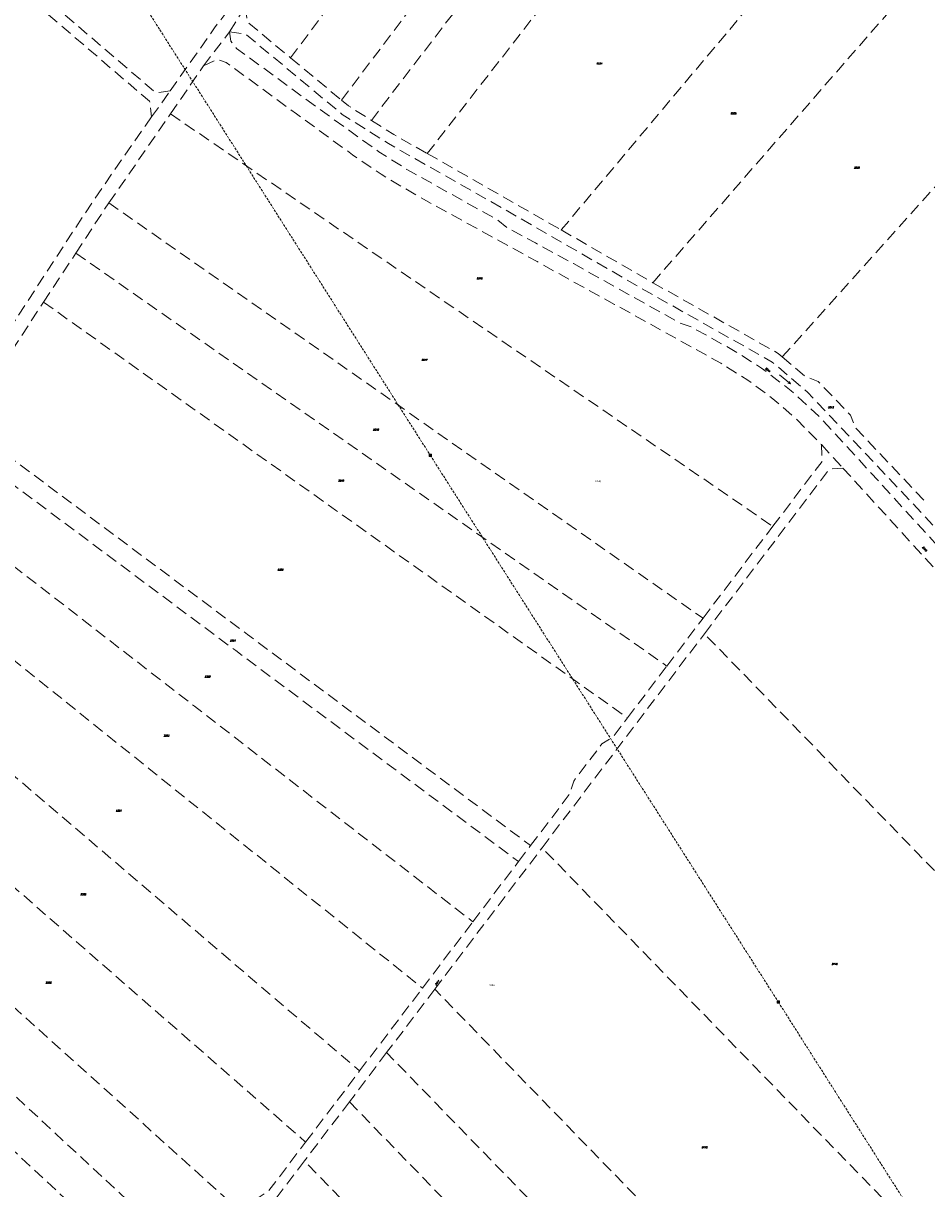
# Model space of a CAD drawing. Header units: metres. Extents: x -626722 to -621116, y -1178216 to -1174550.
# Tile 23 of 86: x -625724 to -625336, y -1175541 to -1175041. Entities that reach past the tile are written whole.
import ezdxf
from ezdxf.enums import TextEntityAlignment as Align

# ---------------------------------------------------------------- set-up
doc = ezdxf.new("R2010")
doc.units = ezdxf.units.M
doc.header["$MEASUREMENT"] = 0
doc.linetypes.add('DASHEDX2', pattern=[1.5, 1, -0.5])
doc.layers.add('8_kat_KN_Elektřina', color=172, linetype='DASHEDX2')
doc.layers.add('8_kat_KN_Pomístní_názvy', color=210, linetype='Continuous')
for name, color, linetype, lineweight in [('8_kat_KN_Hranice parcel', 200, 'DASHEDX2', 25), ('8_kat_KN_Značky kultur', 7, 'Continuous', 0), ('8_kat_KN_Čísla parcel', 200, 'Continuous', 25)]:
    doc.layers.add(name, color=color, linetype=linetype, lineweight=lineweight)
doc.styles.add('Style-cs_Working', font='cs_Working.shx')
doc.styles.add('Style-ITALICS', font='ITALICS.shx')

# ---------------------------------------------------------------- blocks, each defined once
blk = doc.blocks.new('8.02_27')
at = {"layer": '8_kat_KN_Značky kultur', "color": 7, "linetype": 'Continuous', "lineweight": 13}
for p, q in [((-2.32, 1.87), (2.34, -1.91)), ((2.34, -1.91), (1.26, -1.68)), ((2.34, -1.91), (1.9, -0.9))]:
    blk.add_line(p, q, dxfattribs=at)
blk = doc.blocks.new('6.02')
at = {"layer": '8_kat_KN_Elektřina', "color": 7, "linetype": 'Continuous', "lineweight": 13}
for p, q in [((-0.5, 0.5), (0.5, 0.5)), ((-0.5, -0.5), (-0.5, 0.5)), ((-0.5, 0.3), (0.5, 0.3)), ((-0.5, 0.1), (0.5, 0.1)), ((-0.3, -0.5), (-0.3, 0.5)), ((-0.1, -0.5), (-0.1, 0.5)), ((0.1, -0.5), (0.1, 0.5)), ((0.3, -0.5), (0.3, 0.5)), ((0.5, -0.5), (0.5, 0.5)), ((-0.5, -0.1), (0.5, -0.1)), ((-0.5, -0.3), (0.5, -0.3)), ((-0.5, -0.5), (0.5, -0.5))]:
    blk.add_line(p, q, dxfattribs=at)

msp = doc.modelspace()

# ---------------------------------------------------------------- linework, layer by layer
at = {"layer": '8_kat_KN_Elektřina', "lineweight": 13}
for p, q in [((-625730.07, -1174940.86), (-625548.78, -1175226.06)), ((-625548.78, -1175226.06), (-625399.29, -1175460.84)), ((-625399.29, -1175460.84), (-625169.26, -1175823.32))]:
    msp.add_line(p, q, dxfattribs=at)
at = {"layer": '8_kat_KN_Hranice parcel', "lineweight": 13, "ltscale": 5}
for p, q in [((-625608.77, -1175055.37), (-625543.08, -1174967.38)), ((-625586.91, -1175073.52), (-625512.53, -1174974.99)), ((-625574.1, -1175082.22), (-625495.36, -1174979.27)), ((-625550.09, -1175096.45), (-625464.8, -1174986.89)), ((-625492.55, -1175129.25), (-625388.84, -1175005.82)), ((-625453.22, -1175151.91), (-625337.06, -1175018.72)), ((-625635, -1175044.16), (-625628.14, -1175033.29)), ((-625397.6, -1175183.75), (-625265.34, -1175036.6)), ((-625646.18, -1175058.8), (-625635, -1175044.16)), ((-625608.77, -1175055.37), (-625586.91, -1175073.52)), ((-625660.35, -1175079.43), (-625646.18, -1175058.8)), ((-625668.46, -1175080.76), (-625660.47, -1175069.56)), ((-625550.09, -1175096.45), (-625492.55, -1175129.25)), ((-625701.02, -1175139.2), (-625686.89, -1175117.66)), ((-625492.55, -1175129.25), (-625453.22, -1175151.91)), ((-625714.88, -1175160.27), (-625701.02, -1175139.2)), ((-625748.97, -1175212.2), (-625714.88, -1175160.27)), ((-625380.8, -1175221.44), (-625371.6, -1175231.51)), ((-625431.64, -1175296), (-625401.7, -1175256.53)), ((-625447.22, -1175316.53), (-625431.64, -1175296)), ((-625500.79, -1175394.58), (-625431.07, -1175302.69)), ((-625464.11, -1175338.8), (-625447.22, -1175316.53)), ((-625546.88, -1175455.33), (-625500.79, -1175394.58)), ((-625510.91, -1175400.47), (-625505.73, -1175393.64)), ((-625530.54, -1175426.34), (-625510.91, -1175400.47)), ((-625552.14, -1175454.82), (-625530.54, -1175426.34)), ((-625579.14, -1175490.39), (-625552.14, -1175454.82)), ((-625546.88, -1175455.33), (-625567.53, -1175482.54)), ((-625567.53, -1175482.54), (-625583.54, -1175503.65)), ((-625602.32, -1175520.95), (-625579.14, -1175490.39)), ((-625583.54, -1175503.65), (-625602.84, -1175529.07)), ((-625602.84, -1175529.07), (-625615.28, -1175545.47))]:
    msp.add_line(p, q, dxfattribs=at)
at = {"layer": '8_kat_KN_Hranice parcel', "lineweight": 13, "ltscale": 5, "flags": 128}
for points in [[(-625660.47, -1175069.56), (-625666.68, -1175070.37), (-625812.8, -1174945.3)], [(-625660.47, -1175069.56), (-625641.4, -1175042.42), (-625630.25, -1175027.83), (-625611.53, -1175002.94), (-625589.54, -1174973.66), (-625579.4, -1174958.32)], [(-625724.19, -1175027.07), (-625669.35, -1175074.01), (-625668.46, -1175080.76)], [(-625628.14, -1175033.29), (-625627.41, -1175039.89), (-625608.77, -1175055.37)], [(-625635, -1175044.16), (-625628.2, -1175045.09), (-625586.58, -1175079.65), (-625566.81, -1175092.15), (-625517.65, -1175119.99), (-625452.75, -1175157.37), (-625401.91, -1175185.99), (-625386.78, -1175198.94), (-625327.27, -1175261.98), (-625295.22, -1175297.94), (-625265.23, -1175329.57), (-625245.14, -1175356.72), (-625221.97, -1175408.24), (-625225.39, -1175409.58)], [(-625635, -1175044.16), (-625634.5, -1175048.13), (-625632.06, -1175051.29), (-625596.05, -1175077.58), (-625570.87, -1175095.7), (-625558.54, -1175103.45), (-625519.77, -1175125.04), (-625515.85, -1175128.2), (-625503.61, -1175134.85), (-625487.33, -1175143.74), (-625441.44, -1175169.31), (-625436.64, -1175170.96), (-625423.6, -1175178.17), (-625416.98, -1175181.91), (-625406.49, -1175188.6), (-625393.79, -1175198.3), (-625381.97, -1175209.16), (-625364.64, -1175227.99), (-625304.94, -1175293.38), (-625300.31, -1175298.43), (-625286.87, -1175314.73), (-625273, -1175335.42), (-625228.13, -1175405.35), (-625225.39, -1175409.58)], [(-625646.18, -1175058.8), (-625640.23, -1175056.06), (-625636.45, -1175057.31), (-625606.2, -1175079.45), (-625582.2, -1175096.97), (-625569.96, -1175105.32), (-625554.61, -1175114.43), (-625502.95, -1175142.86), (-625469.64, -1175161.24), (-625424, -1175186.48), (-625412.38, -1175193.78), (-625401.64, -1175201.74), (-625391.23, -1175210.77), (-625380.8, -1175221.44)], [(-625586.91, -1175073.52), (-625583.93, -1175076), (-625574.1, -1175082.22)], [(-625668.46, -1175080.76), (-625670.98, -1175084.29), (-625693.17, -1175116.19), (-625714.05, -1175148.05), (-625728.09, -1175169.61), (-625746.07, -1175196.65)], [(-625686.89, -1175117.66), (-625670.4, -1175093.97), (-625660.35, -1175079.43)], [(-625660.35, -1175079.43), (-625531.03, -1175167.98), (-625401.7, -1175256.53)], [(-625574.1, -1175082.22), (-625564.5, -1175088.29), (-625550.09, -1175096.45)], [(-625686.89, -1175117.66), (-625559.27, -1175206.83), (-625431.64, -1175296)], [(-625701.02, -1175139.2), (-625574.12, -1175227.87), (-625447.22, -1175316.53)], [(-625453.22, -1175151.91), (-625399.32, -1175182.28), (-625397.6, -1175183.75)], [(-625714.88, -1175160.27), (-625589.49, -1175249.53), (-625464.11, -1175338.8)], [(-625397.6, -1175183.75), (-625387.8, -1175192.14), (-625382.19, -1175194.34), (-625368.37, -1175208.8), (-625366.06, -1175214.34), (-625335.47, -1175246.73)], [(-625748.97, -1175212.2), (-625627.35, -1175302.92), (-625505.73, -1175393.64)], [(-625753.78, -1175219.31), (-625632.35, -1175309.89), (-625510.91, -1175400.47)], [(-625401.7, -1175256.53), (-625380.47, -1175228.55), (-625380.8, -1175221.44)], [(-625431.07, -1175302.69), (-625377.36, -1175231.9), (-625371.6, -1175231.51)], [(-625371.6, -1175231.51), (-625313.56, -1175295.03), (-625309.89, -1175298.14), (-625297.05, -1175313.3), (-625294.31, -1175317.85), (-625275.07, -1175346.26), (-625271.91, -1175350.17), (-625252.22, -1175380.8), (-625242.57, -1175396.69), (-625234.45, -1175409.3), (-625217.8, -1175431.91), (-625214.37, -1175436.36)], [(-625769.46, -1175241.32), (-625650, -1175333.83), (-625530.54, -1175426.34)], [(-625787.02, -1175266.4), (-625669.58, -1175360.61), (-625552.14, -1175454.82)], [(-625803.82, -1175298.5), (-625691.48, -1175394.44), (-625579.14, -1175490.39)], [(-625248.67, -1175490.41), (-625339.87, -1175396.55), (-625431.07, -1175302.69)], [(-625505.73, -1175393.64), (-625489.01, -1175371.61), (-625487.19, -1175365.9), (-625475.1, -1175349.97), (-625470.12, -1175346.72), (-625464.11, -1175338.8)], [(-625796.82, -1175350.91), (-625699.57, -1175435.93), (-625602.32, -1175520.95)], [(-625817.13, -1175382.26), (-625722.96, -1175467.18), (-625628.69, -1175552.18)], [(-625318.08, -1175582.61), (-625409.44, -1175488.6), (-625500.79, -1175394.58)], [(-625836.49, -1175399.59), (-625740.78, -1175488.45), (-625645.08, -1175577.31)], [(-625850.73, -1175410.5), (-625753.27, -1175500.98), (-625655.82, -1175591.46)], [(-625361.4, -1175646.21), (-625454.14, -1175550.77), (-625546.88, -1175455.33)], [(-625381.5, -1175673.99), (-625474.52, -1175578.27), (-625567.53, -1175482.54)], [(-625397.2, -1175695.69), (-625490.37, -1175599.67), (-625583.54, -1175503.65)], [(-625628.69, -1175552.18), (-625623.18, -1175545.15), (-625618.17, -1175541.84), (-625602.32, -1175520.95)], [(-625420.17, -1175717.32), (-625511.51, -1175623.19), (-625602.84, -1175529.07)]]:
    msp.add_lwpolyline(points, dxfattribs=at)

# ---------------------------------------------------------------- block references
at = {"layer": '8_kat_KN_Elektřina', "lineweight": 13}
for p in [(-625548.78, -1175226.06), (-625548.78, -1175226.06), (-625548.78, -1175226.06), (-625399.29, -1175460.84)]:
    msp.add_blockref('6.02', p, dxfattribs=at)
at = {"layer": '8_kat_KN_Značky kultur', "lineweight": 13}
msp.add_blockref('8.02_27', (-625396.43, -1175193.42), dxfattribs=at)

# ---------------------------------------------------------------- texts
at = {"layer": '8_kat_KN_Pomístní_názvy', "lineweight": 0, "style": 'Style-cs_Working'}
msp.add_text('Nivky', height=0.7, dxfattribs=at).set_placement((-625476.609, -1175237.078), align=Align.MIDDLE_CENTER)
msp.add_text('Nivka', height=0.7, dxfattribs=at).set_placement((-625523.68, -1175453.859))
at = {"layer": '8_kat_KN_Čísla parcel', "lineweight": 0, "style": 'Style-ITALICS'}
for s, p in [('2334', (-625477.42, -1175058.13)), ('2335', (-625419.8, -1175079.58)), ('2336', (-625366.84, -1175102.88)), ('2346', (-625528.91, -1175150.43)), ('2347', (-625552.51, -1175185.38)), ('2348', (-625573.38, -1175215.42)), ('2349', (-625588.3, -1175237.24)), ('2350', (-625614.4, -1175275.55)), ('2351', (-625634.79, -1175305.93)), ('2352', (-625645.64, -1175321.42)), ('2353', (-625663.34, -1175346.78)), ('2354', (-625683.84, -1175379.03)), ('2355', (-625699.05, -1175414.93)), ('2416', (-625376.36, -1175444.87)), ('2356', (-625713.98, -1175452.82)), ('2415', (-625432.24, -1175523.6))]:
    msp.add_text(s, height=0.7, dxfattribs=at).set_placement(p)
for s, rotation, p in [('2344', 320, (-625405.026, -1175188.821)), ('2345', 312, (-625337.611, -1175265.538)), ('2414', 52, (-625546.3, -1175453.733))]:
    msp.add_text(s, height=0.7, rotation=rotation, dxfattribs=at).set_placement(p)
msp.add_text('2343', height=0.7, dxfattribs=at).set_placement((-625376.766, -1175205.82), align=Align.CENTER)

doc.saveas('drawing.dxf')
